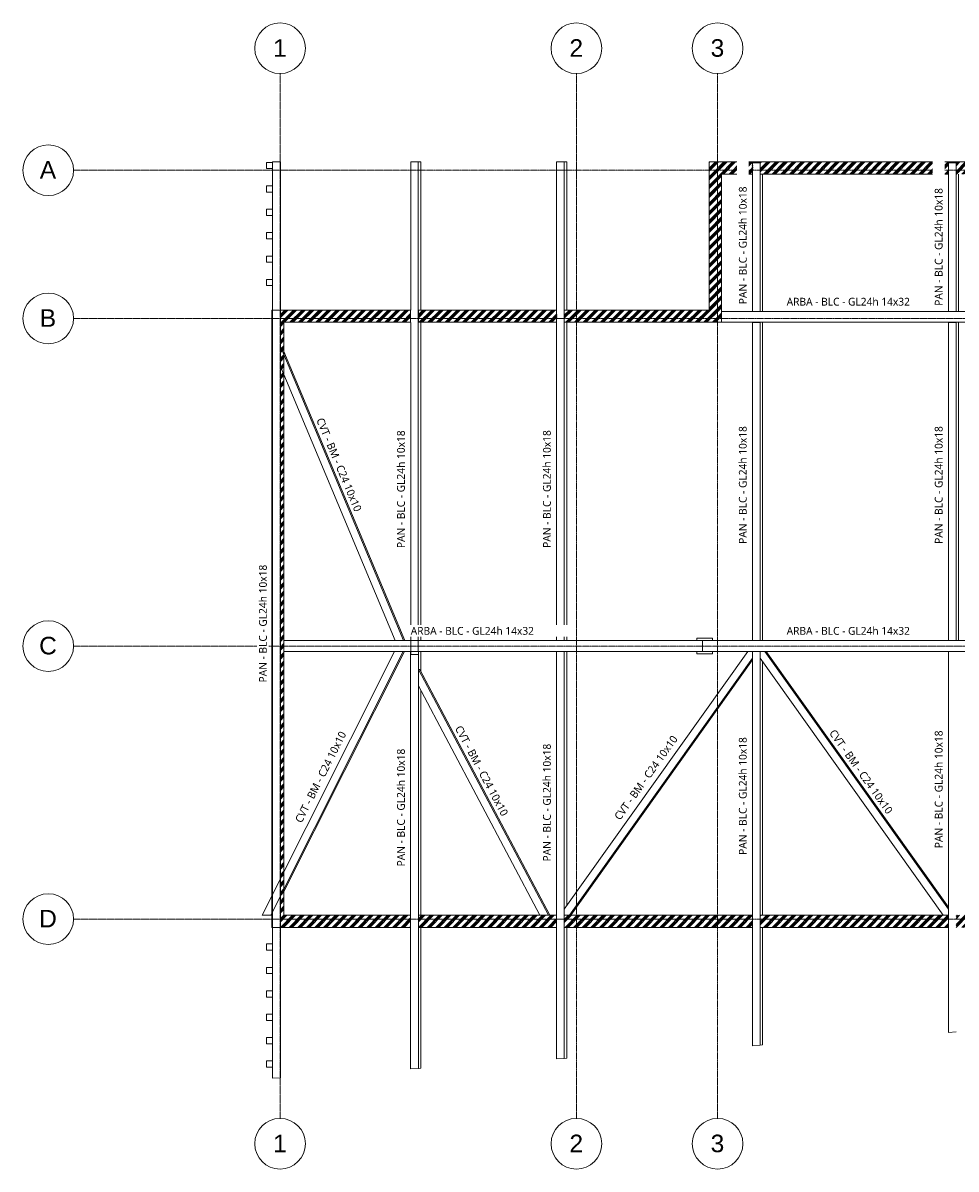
# Model space of a CAD drawing. Header units: millimetres. Extents: x -71081 to 41905, y -31219 to 13463.
# Tile 9 of 15: x -44264 to -32299, y -29835 to -15140. Entities that reach past the tile are written whole.
import ezdxf

# ---------------------------------------------------------------- set-up
doc = ezdxf.new("R2010")
doc.units = ezdxf.units.MM
doc.linetypes.add('Ligne de quadrillage', pattern=[22.225, 12.7, -3.175, 3.175, -3.175])
for name, color, linetype, lineweight in [('A-GENM', 13, 'Continuous', 18), ('A-WALL', 113, 'Continuous', 18), ('S-BEAM', 12, 'Continuous', 18), ('S-BEAM-IDEN', 2, 'Continuous', 9), ('S-COLS', 52, 'Continuous', 18), ('S-GRID', 1, 'Continuous', 9), ('S-GRID-IDEN', 1, 'Continuous', 9)]:
    doc.layers.add(name, color=color, linetype=linetype, lineweight=lineweight)
doc.styles.add('Arial', font='arial.ttf', dxfattribs={"height": 225})
doc.styles.add('Roboto', font='txt', dxfattribs={"height": 100})
pattern_1 = [(45.433, (25086.536, 0), (-56.95604, 54.42847), []), (45.433, (25106.08, 0), (-1.67204, 110.554444), []), (45.433, (25066.99, 0), (-1.67204, 110.554444), [])]

# ---------------------------------------------------------------- blocks, each defined once
blk = doc.blocks.new('Poutre - Lamellé-collé - 10x18-292634-Charpente - Toiture')
at = {"layer": 'S-BEAM', "color": 93}
for p, q in [((-59216, -18979), (-59118, -18979)), ((-59216, -18979), (-59216, -23059)), ((-59118, -23059), (-59118, -18979)), ((-59087, -23059), (-59087, -18979)), ((-59118, -23059), (-59216, -23059))]:
    blk.add_line(p, q, dxfattribs=at)
blk = doc.blocks.new('Poutre - Lamellé-collé - 10x18-388853-Charpente - Toiture')
at = {"layer": 'S-BEAM', "color": 93}
for p, q in [((-66111, -16922), (-66013, -16922)), ((-66111, -16922), (-66111, -18822)), ((-66013, -16922), (-65982, -16922)), ((-66013, -23199), (-66013, -16922)), ((-65982, -18822), (-65982, -16922)), ((-66111, -18979), (-66111, -23236)), ((-65982, -23059), (-65982, -18979)), ((-66013, -23236), (-66111, -23236))]:
    blk.add_line(p, q, dxfattribs=at)
blk = doc.blocks.new('Poutre - Lamellé-collé - 10x18-292636-Charpente - Toiture')
at = {"layer": 'S-BEAM', "color": 93}
for p, q in [((-61728, -16935), (-61630, -16935)), ((-61728, -16935), (-61728, -18839)), ((-61630, -18839), (-61630, -16935)), ((-61599, -18839), (-61599, -17079)), ((-61630, -18839), (-61728, -18839)), ((-61599, -18839), (-61630, -18839))]:
    blk.add_line(p, q, dxfattribs=at)
blk = doc.blocks.new('Poutre - Lamellé-collé - 10x18-292642-Charpente - Toiture')
at = {"layer": 'S-BEAM', "color": 93}
for p, q in [((-64240, -16922), (-64141, -16922)), ((-64240, -16922), (-64240, -23059)), ((-64141, -16922), (-64110, -16922)), ((-64141, -23059), (-64141, -16922)), ((-64110, -18822), (-64110, -16922)), ((-64110, -23059), (-64110, -18979)), ((-64141, -23059), (-64240, -23059))]:
    blk.add_line(p, q, dxfattribs=at)
blk = doc.blocks.new('Réservation générique - Réservation générique-303883-Charpente - Toiture')
at = {"layer": 'A-GENM'}
for p, q in [((-7914, 100), (0, 100)), ((-7914, 0), (-7914, 100)), ((0, 0), (-7914, 0)), ((0, 100), (0, 0))]:
    blk.add_line(p, q, dxfattribs=at)
blk = doc.blocks.new('Quadrillage - Extrémité de la ligne de quadrillage - Cercle-11506-Charpente - Toiture')
at = {"layer": 'S-GRID-IDEN'}
blk.add_circle((0, 0), 6.5, dxfattribs=at)

msp = doc.modelspace()

# ---------------------------------------------------------------- hatches: boundary and pattern name
at = {"layer": 'A-WALL'}
h = msp.add_hatch(dxfattribs=at)
h.set_pattern_fill('FP_3', color=9, style=0, pattern_type=2)
h.set_pattern_definition(pattern_1)
h.paths.add_polyline_path([(-29814.06, -17078.76), (-29814.06, -16934.51), (-29764.06, -16934.51), (-29764.06, -16921.76), (-35463.88, -16921.76), (-35463.88, -17078.76), (-34909.56, -17078.76), (-34909.56, -16934.51), (-34811.06, -16934.51), (-34811.06, -17078.76), (-32397.51, -17078.76), (-32397.51, -16934.51), (-32299.01, -16934.51), (-32299.01, -17078.76), (-31778.47, -17078.76)])
h = msp.add_hatch(dxfattribs=at)
h.set_pattern_fill('FP_5', color=9, style=0, pattern_type=2)
h.set_pattern_definition([(80.204, (-33177.11, 0), (-27.949297, -49.628278), []), (80.204, (-33173.684, 0), (-18.258593, 6.498276), []), (80.204, (-33180.537, 0), (-18.258593, 6.498276), [])])
h.paths.add_polyline_path([(-34909.56, -17078.76), (-34909.15, -17078.76), (-34909.56, -16934.51)])
h = msp.add_hatch(dxfattribs=at)
h.set_pattern_fill('FP_3', color=9, style=0, pattern_type=2)
h.set_pattern_definition(pattern_1)
h.paths.add_polyline_path([(-35306.88, -18821.76), (-35306.88, -17078.76), (-35463.88, -17078.76), (-35463.88, -18821.76)])
h = msp.add_hatch(dxfattribs=at)
h.set_pattern_fill('FP_3', color=9, style=0, pattern_type=2)
h.set_pattern_definition(pattern_1)
h.paths.add_polyline_path([(-35306.88, -18978.76), (-35306.88, -18821.76), (-37322.44, -18821.76), (-37322.44, -18978.76)])
h.paths.add_polyline_path([(-37420.93, -18978.76), (-37420.93, -18821.76), (-39193.87, -18821.76), (-39193.87, -18978.76), (-37849.62, -18978.76)])
h.paths.add_polyline_path([(-39292.37, -18978.76), (-39292.37, -18821.76), (-40961.88, -18821.76), (-40961.88, -18978.76), (-40916.88, -18978.76)])
h.paths.add_polyline_path([(-41073.88, -18978.76), (-41061.88, -18978.76), (-41061.88, -18821.76), (-41073.88, -18821.76)])
h = msp.add_hatch(dxfattribs=at)
h.set_pattern_fill('FP_6', color=9, style=0, pattern_type=2)
h.set_pattern_definition([(80.204, (-35688.484, 0), (-27.949297, -49.628278), []), (80.204, (-35685.058, 0), (-18.258593, 6.498276), []), (80.204, (-35691.91, 0), (-18.258593, 6.498276), [])])
h.paths.add_polyline_path([(-37420.93, -18978.76), (-37420.91, -18978.76), (-37420.93, -18821.76)])
h = msp.add_hatch(dxfattribs=at)
h.set_pattern_fill('FP_3', color=9, style=0, pattern_type=2)
h.set_pattern_definition(pattern_1)
h.paths.add_polyline_path([(-41073.88, -26578.76), (-41061.88, -26578.76), (-41061.88, -18978.76), (-41073.88, -18978.76), (-41073.88, -22183.03)])
h.paths.add_polyline_path([(-40961.88, -26578.76), (-40916.88, -26578.76), (-40916.88, -18978.76), (-40961.88, -18978.76), (-40961.88, -22183.03)])
h = msp.add_hatch(dxfattribs=at)
h.set_pattern_fill('FP_3', color=9, style=0, pattern_type=2)
h.set_pattern_definition(pattern_1)
h.paths.add_polyline_path([(-29814.06, -26735.76), (-29814.06, -26578.76), (-32299.01, -26578.76), (-32299.01, -26735.76), (-31778.47, -26735.76)])
h.paths.add_polyline_path([(-32397.51, -26735.76), (-32397.51, -26578.76), (-34811.06, -26578.76), (-34811.06, -26735.76)])
h.paths.add_polyline_path([(-34909.56, -26735.76), (-34909.56, -26578.76), (-37322.44, -26578.76), (-37322.44, -26735.76)])
h.paths.add_polyline_path([(-37849.62, -26735.76), (-37420.93, -26735.76), (-37420.93, -26578.76), (-39193.87, -26578.76), (-39193.87, -26735.76)])
h.paths.add_polyline_path([(-39292.37, -26735.76), (-39292.37, -26578.76), (-40961.88, -26578.76), (-40961.88, -26735.76)])
h.paths.add_polyline_path([(-41073.88, -26735.76), (-41061.88, -26735.76), (-41061.88, -26578.76), (-41073.88, -26578.76)])

# ---------------------------------------------------------------- linework, layer by layer
for p, q in [((-35463.88, -16921.76), (-26369.88, -16921.76)), ((-35463.88, -18821.76), (-35463.88, -16921.76)), ((-34909.56, -17078.76), (-34909.56, -16934.51)), ((-34909.56, -16934.51), (-34811.06, -16934.51)), ((-34811.06, -16934.51), (-34811.06, -17078.76)), ((-32397.51, -17078.76), (-32397.51, -16934.51)), ((-32397.51, -16934.51), (-32299.22, -16934.51)), ((-34909.56, -17078.76), (-35306.88, -17078.76)), ((-35306.88, -17078.76), (-35306.88, -18978.76)), ((-32397.51, -17078.76), (-34811.06, -17078.76)), ((-41073.88, -26735.76), (-41073.88, -18821.76)), ((-41073.88, -18821.76), (-41061.88, -18821.76)), ((-41061.88, -26735.76), (-41061.88, -18821.76)), ((-40961.88, -18821.76), (-40961.88, -26735.76)), ((-40961.88, -18821.76), (-39292.37, -18821.76)), ((-39292.37, -18978.76), (-39292.37, -18821.76)), ((-39193.87, -18821.76), (-37420.93, -18821.76)), ((-39193.87, -18821.76), (-39193.87, -18978.76)), ((-37420.93, -18978.76), (-37420.93, -18821.76)), ((-37322.44, -18821.76), (-35463.88, -18821.76)), ((-40916.88, -18978.76), (-40916.88, -26578.76)), ((-39292.37, -18978.76), (-40916.88, -18978.76)), ((-37420.93, -18978.76), (-39193.87, -18978.76)), ((-35306.88, -18978.76), (-37322.44, -18978.76)), ((-40916.88, -26578.76), (-39292.37, -26578.76)), ((-39292.37, -26735.76), (-39292.37, -26578.76)), ((-39193.87, -26578.76), (-37420.93, -26578.76)), ((-39193.87, -26578.76), (-39193.87, -26735.76)), ((-37420.93, -26735.76), (-37420.93, -26578.76)), ((-37322.44, -26578.76), (-34909.56, -26578.76)), ((-37322.44, -26578.76), (-37322.44, -26735.76)), ((-34909.56, -26735.76), (-34909.56, -26578.76)), ((-34811.06, -26578.76), (-32397.51, -26578.76)), ((-34811.06, -26578.76), (-34811.06, -26735.76)), ((-32397.51, -26735.76), (-32397.51, -26578.76)), ((-41061.88, -26735.76), (-41073.88, -26735.76)), ((-39292.37, -26735.76), (-40961.88, -26735.76)), ((-37420.93, -26735.76), (-39193.87, -26735.76)), ((-34909.56, -26735.76), (-37322.44, -26735.76)), ((-32397.51, -26735.76), (-34811.06, -26735.76))]:
    msp.add_line(p, q, dxfattribs=at)
at = {"layer": 'S-BEAM', "color": 93}
for p, q in [((-41061.88, -16922.03), (-40961.88, -16922.03)), ((-41061.88, -28669.69), (-41061.88, -16922.03)), ((-40961.88, -16922.03), (-40961.88, -28662.91)), ((-39292.37, -23199.23), (-39193.88, -23199.23)), ((-39292.37, -23199.23), (-39292.37, -28549.7)), ((-39193.87, -23199.23), (-39162.8, -23199.23)), ((-39193.87, -28543.02), (-39193.87, -23199.23)), ((-39162.8, -23456.2), (-39162.8, -23199.23)), ((-37420.93, -23198.81), (-37322.44, -23198.81)), ((-37420.93, -23198.81), (-37420.93, -28422.79)), ((-37322.44, -23198.81), (-37291.36, -23198.81)), ((-37322.44, -28416.12), (-37322.44, -23198.81)), ((-37291.36, -26458.17), (-37291.36, -23198.81)), ((-34909.22, -23199.6), (-34810.72, -23199.6)), ((-34909.22, -23199.6), (-34909.22, -28252.47)), ((-34810.72, -28245.79), (-34810.72, -23199.6)), ((-32397.51, -23198.98), (-32299.01, -23198.98)), ((-32397.51, -23198.98), (-32397.51, -28082.15)), ((-34779.64, -26578.76), (-34779.64, -23327.43)), ((-39162.8, -26578.76), (-39162.8, -23699.74)), ((-39162.8, -28540.91), (-39162.8, -26735.76)), ((-37291.36, -28414.01), (-37291.36, -26735.76)), ((-34779.64, -28243.69), (-34779.64, -26735.76)), ((-32397.51, -28082.15), (-32299.01, -28075.47)), ((-34909.22, -28252.47), (-34810.72, -28245.79)), ((-34810.72, -28245.79), (-34779.64, -28243.69)), ((-37420.93, -28422.79), (-37322.44, -28416.12)), ((-37322.44, -28416.12), (-37291.36, -28414.01)), ((-39292.37, -28549.7), (-39193.87, -28543.02)), ((-39193.87, -28543.02), (-39162.8, -28540.91)), ((-40961.88, -28662.91), (-41061.88, -28669.69))]:
    msp.add_line(p, q, dxfattribs=at)
at = {"layer": 'S-BEAM', "color": 242}
for p, q in [((-29764.06, -18838.76), (-35306.88, -18838.76)), ((-35306.88, -18838.76), (-35306.88, -18978.76)), ((-35306.88, -18978.76), (-29764.06, -18978.76)), ((-40916.88, -23058.76), (-35549.95, -23058.76)), ((-40916.88, -23058.76), (-40916.88, -23198.76)), ((-35549.95, -23058.76), (-35549.95, -23198.76)), ((-35549.28, -23058.76), (-35549.95, -23058.76)), ((-35549.28, -23198.76), (-35549.28, -23058.76)), ((-29764.48, -23058.76), (-35549.28, -23058.76)), ((-35549.95, -23198.76), (-40916.88, -23198.76)), ((-35549.95, -23198.76), (-35549.28, -23198.76)), ((-35549.28, -23198.76), (-29764.48, -23198.76))]:
    msp.add_line(p, q, dxfattribs=at)
at = {"layer": 'S-BEAM', "color": 153}
for p, q in [((-40961.88, -19288.09), (-40961.88, -19544.02)), ((-39385.36, -23058.76), (-40961.88, -19288.09)), ((-39368.1, -23058.76), (-40916.88, -19354.43)), ((-40961.88, -19544.02), (-39492.37, -23058.76)), ((-39492.37, -23058.76), (-39385.36, -23058.76)), ((-41196.34, -26578.76), (-39500, -23198.76)), ((-39390.39, -23200.61), (-41085.79, -26578.76)), ((-40916.88, -26276.6), (-39373.12, -23200.61)), ((-39393.97, -23198.76), (-39500, -23198.76)), ((-39393.97, -23198.76), (-39390.39, -23200.61)), ((-39390.39, -23200.61), (-39373.12, -23200.61)), ((-39373.12, -23200.61), (-39376.71, -23198.76)), ((-37322.44, -26501.83), (-34970.91, -23198.76)), ((-34892.41, -23198.76), (-34970.91, -23198.76)), ((-34909.22, -23282.81), (-34909.22, -23199.6)), ((-34909.22, -23199.6), (-34891.26, -23199.6)), ((-34892.41, -23198.76), (-34891.26, -23199.6)), ((-34874, -23199.6), (-34875.15, -23198.76)), ((-34826.59, -23199.6), (-34825.44, -23198.76)), ((-34826.59, -23199.6), (-34810.72, -23199.6)), ((-34749.71, -23198.76), (-34825.44, -23198.76)), ((-34810.72, -23199.6), (-34810.72, -23283.78)), ((-32397.51, -26502.96), (-34749.71, -23198.76)), ((-32397.51, -26478.71), (-34732.45, -23198.76)), ((-34909.22, -23282.81), (-37255.67, -26578.76)), ((-37238.41, -26578.76), (-34909.22, -23307.06)), ((-34810.72, -23283.78), (-32465.08, -26578.76)), ((-39193.87, -23430.15), (-39193.87, -23641.13)), ((-39176.61, -23430.15), (-39193.87, -23430.15)), ((-37524.48, -26578.76), (-39193.87, -23430.15)), ((-37507.21, -26578.76), (-39176.61, -23430.15)), ((-37636.34, -26578.76), (-39193.87, -23641.13)), ((-41196.34, -26578.76), (-41085.79, -26578.76)), ((-41085.79, -26578.76), (-41073.88, -26578.76)), ((-37636.34, -26578.76), (-37524.48, -26578.76)), ((-37322.44, -26501.83), (-37322.44, -26578.76)), ((-37322.44, -26578.76), (-37255.67, -26578.76)), ((-32465.08, -26578.76), (-32397.51, -26578.76)), ((-32397.51, -26578.76), (-32397.51, -26502.96))]:
    msp.add_line(p, q, dxfattribs=at)
at = {"layer": 'S-COLS'}
for p, q in [((-41141.88, -16928.76), (-41061.88, -16928.76)), ((-41141.88, -17008.76), (-41141.88, -16928.76)), ((-41061.88, -17008.76), (-41141.88, -17008.76)), ((-41141.88, -17228.76), (-41061.88, -17228.76)), ((-41141.88, -17308.76), (-41141.88, -17228.76)), ((-41061.88, -17308.76), (-41141.88, -17308.76)), ((-41141.88, -17528.76), (-41061.88, -17528.76)), ((-41141.88, -17608.76), (-41141.88, -17528.76)), ((-41061.88, -17608.76), (-41141.88, -17608.76)), ((-41141.88, -17828.76), (-41061.88, -17828.76)), ((-41141.88, -17908.76), (-41141.88, -17828.76)), ((-41061.88, -17908.76), (-41141.88, -17908.76)), ((-41141.88, -18128.76), (-41061.88, -18128.76)), ((-41141.88, -18208.76), (-41141.88, -18128.76)), ((-41061.88, -18208.76), (-41141.88, -18208.76)), ((-41141.88, -18428.76), (-41061.88, -18428.76)), ((-41141.88, -18508.76), (-41141.88, -18428.76)), ((-41061.88, -18508.76), (-41141.88, -18508.76)), ((-35621.88, -23028.76), (-35421.88, -23028.76)), ((-35621.88, -23058.76), (-35621.88, -23028.76)), ((-35421.88, -23028.76), (-35421.88, -23058.76)), ((-35621.88, -23228.76), (-35621.88, -23198.76)), ((-35421.88, -23198.76), (-35421.88, -23228.76)), ((-35421.88, -23228.76), (-35621.88, -23228.76)), ((-41141.88, -26948.76), (-41061.88, -26948.76)), ((-41141.88, -27028.76), (-41141.88, -26948.76)), ((-41061.88, -27028.76), (-41141.88, -27028.76)), ((-41141.88, -27248.76), (-41061.88, -27248.76)), ((-41141.88, -27328.76), (-41141.88, -27248.76)), ((-41061.88, -27328.76), (-41141.88, -27328.76)), ((-41141.88, -27548.76), (-41061.88, -27548.76)), ((-41141.88, -27628.76), (-41141.88, -27548.76)), ((-41061.88, -27628.76), (-41141.88, -27628.76)), ((-41141.88, -27848.76), (-41061.88, -27848.76)), ((-41141.88, -27928.76), (-41141.88, -27848.76)), ((-41061.88, -27928.76), (-41141.88, -27928.76)), ((-41141.88, -28148.76), (-41061.88, -28148.76)), ((-41141.88, -28228.76), (-41141.88, -28148.76)), ((-41061.88, -28228.76), (-41141.88, -28228.76)), ((-41141.88, -28448.76), (-41061.88, -28448.76)), ((-41141.88, -28528.76), (-41141.88, -28448.76)), ((-41061.88, -28528.76), (-41141.88, -28528.76))]:
    msp.add_line(p, q, dxfattribs=at)
at = {"layer": 'S-GRID', "linetype": 'Ligne de quadrillage'}
for p, q in [((-40966.88, -29184.53), (-40966.88, -15790.26)), ((-37166.88, -29184.53), (-37166.88, -15790.26)), ((-35356.88, -29184.53), (-35356.88, -15790.26)), ((-43613.72, -17028.76), (-20899.85, -17028.76)), ((-43613.72, -18928.76), (-20899.85, -18928.76)), ((-43613.72, -23128.76), (-20899.85, -23128.76)), ((-43613.72, -26628.76), (-20899.85, -26628.76))]:
    msp.add_line(p, q, dxfattribs=at)

# ---------------------------------------------------------------- block references
at = {"layer": 'A-GENM', "rotation": 89.9999999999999}
msp.add_blockref('Réservation générique - Réservation générique-303883-Charpente - Toiture', (-40961.88, -18821.76), dxfattribs=at)
at = {"layer": 'S-BEAM', "color": 93}
for name, p in [('Poutre - Lamellé-collé - 10x18-388853-Charpente - Toiture', (26818.99, 0)), ('Poutre - Lamellé-collé - 10x18-292642-Charpente - Toiture', (26818.99, 0)), ('Poutre - Lamellé-collé - 10x18-292636-Charpente - Toiture', (26818.99, 0)), ('Poutre - Lamellé-collé - 10x18-292636-Charpente - Toiture', (29330.41, 0)), ('Poutre - Lamellé-collé - 10x18-292634-Charpente - Toiture', (24307.28, 0)), ('Poutre - Lamellé-collé - 10x18-292634-Charpente - Toiture', (26818.99, 0))]:
    msp.add_blockref(name, p, dxfattribs=at)
at = {"layer": 'S-GRID-IDEN', "xscale": 49.99999999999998, "yscale": 49.99999999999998, "zscale": 49.99999999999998}
for p in [(-40966.88, -15465.26), (-37166.88, -15465.26), (-35356.88, -15465.26), (-40966.88, -29509.53), (-37166.88, -29509.53), (-35356.88, -29509.53)]:
    msp.add_blockref('Quadrillage - Extrémité de la ligne de quadrillage - Cercle-11506-Charpente - Toiture', p, dxfattribs=at)
for p, rotation in [((-43938.72, -17028.76), 269.9999999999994), ((-43938.72, -18928.76), 269.9999999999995), ((-43938.72, -23128.76), 269.9999999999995), ((-43938.72, -26628.76), 269.9999999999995)]:
    msp.add_blockref('Quadrillage - Extrémité de la ligne de quadrillage - Cercle-11506-Charpente - Toiture', p, dxfattribs=dict(at, rotation=rotation))

# ---------------------------------------------------------------- next in the draw order: texts
at = {"layer": 'S-BEAM-IDEN', "char_height": 100, "attachment_point": 1, "style": 'Roboto', "bg_fill": 3, "box_fill_scale": 1.25, "bg_fill_color": 256, "bg_fill_true_color": 13158600, "bg_fill_transparency": 0}
for s, insert, width, rotation in [('PAN - BLC - GL24h 10x18', (-35083.68, -18746.38), 1940.0837, 90), ('PAN - BLC - GL24h 10x18', (-32572.25, -18766.38), 1940.0837, 90), ('CVT - BM - C24 10x10', (-40412.48, -20190.96), 1675.5269, 292.689824), ('PAN - BLC - GL24h 10x18', (-39466.91, -21872.96), 1940.0837, 90), ('PAN - BLC - GL24h 10x18', (-37595.45, -21870.13), 1940.0837, 90), ('PAN - BLC - GL24h 10x18', (-35083.74, -21818.63), 1940.0837, 90), ('PAN - BLC - GL24h 10x18', (-32572.03, -21818.63), 1940.0837, 90), ('PAN - BLC - GL24h 10x18', (-41236.41, -23595.73), 1940.0837, 90), ('CVT - BM - C24 10x10', (-40780.3, -25360.7), 1675.5269, 63.349125), ('CVT - BM - C24 10x10', (-38639.23, -24136.21), 1675.5269, 297.932507), ('CVT - BM - C24 10x10', (-33849.44, -24186.69), 1675.5269, 305.446439), ('PAN - BLC - GL24h 10x18', (-32572.04, -25720.45), 1940.0837, 90), ('PAN - BLC - GL24h 10x18', (-37595.47, -25890.7), 1940.0837, 90), ('CVT - BM - C24 10x10', (-36689.86, -25312.34), 1675.5269, 54.552146), ('PAN - BLC - GL24h 10x18', (-35083.75, -25805.92), 1940.0837, 90), ('PAN - BLC - GL24h 10x18', (-39466.9, -25954.33), 1940.0837, 90)]:
    msp.add_mtext(s, dxfattribs=dict(at, insert=insert, width=width, rotation=rotation))
at = {"layer": 'S-BEAM-IDEN', "char_height": 100, "width": 2032.2778, "attachment_point": 1, "style": 'Roboto', "bg_fill": 3, "box_fill_scale": 1.25, "bg_fill_color": 256, "bg_fill_true_color": 13158600, "bg_fill_transparency": 0}
for insert in [(-34471.07, -18664.23), (-39291.44, -22884.23), (-34471.07, -22884.23)]:
    msp.add_mtext('ARBA - BLC - GL24h 14x32', dxfattribs=dict(at, insert=insert))
at = {"layer": 'S-GRID-IDEN', "char_height": 225, "attachment_point": 1, "style": 'Arial', "bg_fill": 3, "box_fill_scale": 1.25, "bg_fill_color": 256, "bg_fill_true_color": 13158600, "bg_fill_transparency": 0}
for s, insert, width in [('1', (-41056.19, -15348.98), 212.4472), ('2', (-37256.19, -15348.98), 212.4472), ('3', (-35446.19, -15348.98), 212.4472), ('A', (-44047.51, -16911.12), 256.54), ('B', (-44047.51, -18811.12), 256.54), ('C', (-44055.76, -23011.12), 276.5822), ('D', (-44055.76, -26511.12), 276.5822), ('1', (-41056.19, -29393.24), 212.4472), ('2', (-37256.19, -29393.24), 212.4472), ('3', (-35446.19, -29393.24), 212.4472)]:
    msp.add_mtext(s, dxfattribs=dict(at, insert=insert, width=width))

doc.saveas('drawing.dxf')
